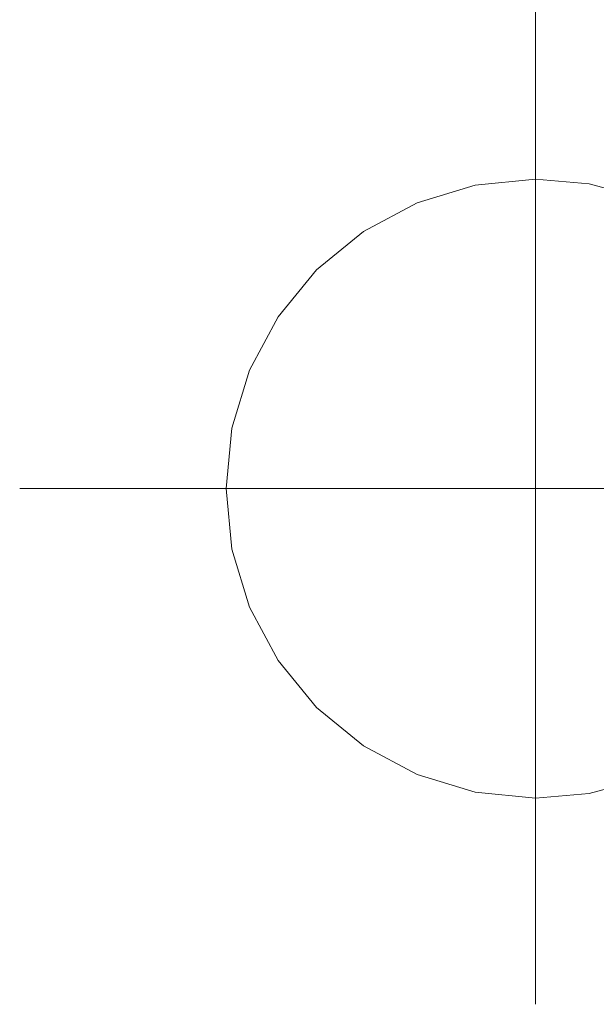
# Model space of a CAD drawing. Header units: metres. Extents: x -45.2 to 14.3, y -31.8 to 10.2.
# Tile 126 of 148: x -15.41 to -15.075, y 7.971 to 8.544. Entities that reach past the tile are written whole.
import ezdxf

# ---------------------------------------------------------------- set-up
doc = ezdxf.new("R2010")
doc.units = ezdxf.units.M
doc.header["$LTSCALE"] = 0.05
doc.layers.add('Keine', color=7, linetype='Continuous', lineweight=9)

msp = doc.modelspace()

# ---------------------------------------------------------------- linework, layer by layer
at = {"layer": 'Keine', "color": 7, "linetype": 'Continuous', "lineweight": 13}
for p, q in [((-15.11024, 8.57075), (-15.11024, 7.97075)), ((-15.41024, 8.27075), (-13.86024, 8.27075))]:
    msp.add_line(p, q, dxfattribs=at)
for points in [[(-15.29024, 8.27075), (-15.11024, 8.27075), (-15.11024, 8.45075), (-15.11024, 8.45075), (-15.14536, 8.44729), (-15.17913, 8.43705), (-15.21025, 8.42041), (-15.23752, 8.39803), (-15.25991, 8.37075), (-15.27654, 8.33963), (-15.28678, 8.30587)], [(-15.11024, 8.45075), (-15.11024, 8.27075), (-14.93024, 8.27075), (-14.93024, 8.27075), (-14.93298, 8.30201), (-14.9411, 8.33231), (-14.95436, 8.36075), (-14.97236, 8.38645), (-14.99454, 8.40864), (-15.02024, 8.42663), (-15.04868, 8.43989), (-15.07899, 8.44801)], [(-15.29024, 8.27075), (-15.28678, 8.23563), (-15.27654, 8.20187), (-15.25991, 8.17075), (-15.23752, 8.14347), (-15.21025, 8.12108), (-15.17913, 8.10445), (-15.14536, 8.09421), (-15.11024, 8.09075), (-15.11024, 8.27075)], [(-15.11024, 8.27075), (-15.11024, 8.09075), (-15.11024, 8.09075), (-15.07899, 8.09348), (-15.04868, 8.1016), (-15.02024, 8.11486), (-14.99454, 8.13286), (-14.97236, 8.15505), (-14.95436, 8.18075), (-14.9411, 8.20919), (-14.93298, 8.23949), (-14.93024, 8.27075)]]:
    msp.add_lwpolyline(points, close=True, dxfattribs=at)

doc.saveas('drawing.dxf')
